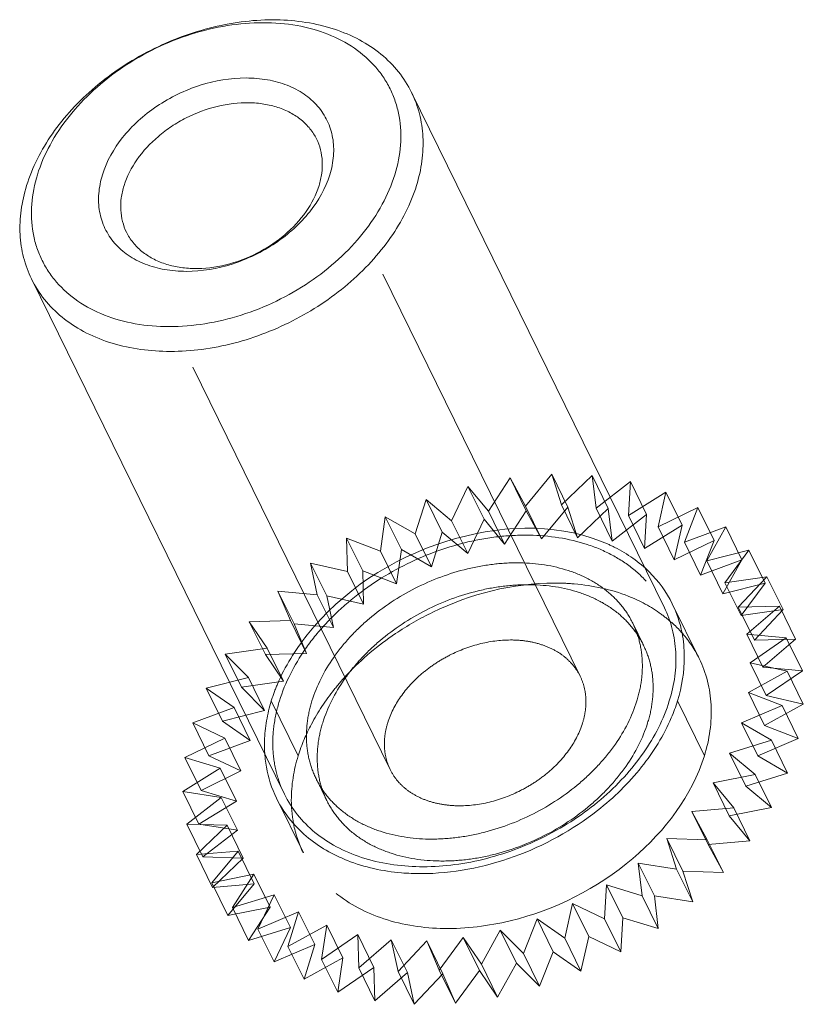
# Model space of a CAD drawing. Header units: millimetres. Extents: x 4497 to 11741, y 5958 to 12619.
# Tile 196 of 256: x 6384.58 to 6393.46, y 9941.67 to 9952.84. Entities that reach past the tile are written whole.
import ezdxf

# ---------------------------------------------------------------- set-up
doc = ezdxf.new("R2010")
doc.units = ezdxf.units.MM
doc.header["$LTSCALE"] = 0.8
doc.linetypes.add('HIDDEN', pattern=[9.525, 6.35, -3.175])
doc.layers.get('0').update_dxf_attribs({"linetype": 'CONTINUOUS', "lineweight": 0})
doc.layers.add('3', color=5, linetype='HIDDEN', lineweight=0)

msp = doc.modelspace()

# ---------------------------------------------------------------- linework, layer by layer
at = {"linetype": 'Continuous'}
for p, q in [((6391.889, 9946.171), (6389.022, 9952.014)), ((6387.58, 9944.057), (6384.713, 9949.9))]:
    msp.add_line(p, q, dxfattribs=at)
for centre, radius, start, end in [((6390.788, 9945.633), 1.326, 10.9238, 26.0758), ((6388.787, 9944.611), 1.432, 184.0022, 186.3279), ((6388.739, 9944.606), 1.384, 186.3209, 190.0317), ((6388.68, 9944.598), 1.326, 206.2238, 220.9543)]:
    msp.add_arc(centre, radius, start, end, dxfattribs=at)
for points, knots in [([(6384.657, 9950.957), (6384.722, 9951.166), (6384.879, 9951.471), (6385.168, 9951.829), (6385.523, 9952.169), (6386.051, 9952.517), (6386.643, 9952.738), (6387.13, 9952.826), (6387.594, 9952.851), (6388.04, 9952.785), (6388.431, 9952.621), (6388.679, 9952.458), (6388.881, 9952.255), (6388.982, 9952.097), (6389.022, 9952.014)], [0, 0, 0, 0, 0.120789, 0.185741, 0.25306, 0.39182, 0.53099, 0.598791, 0.664373, 0.78666, 0.843391, 0.89737, 0.949254, 1, 1, 1, 1]), ([(6384.78, 9951.081), (6384.816, 9951.198), (6384.917, 9951.43), (6385.134, 9951.753), (6385.414, 9952.05), (6385.859, 9952.398), (6386.378, 9952.649), (6386.927, 9952.781), (6387.332, 9952.816), (6387.718, 9952.785), (6388.071, 9952.688), (6388.378, 9952.529), (6388.585, 9952.346), (6388.713, 9952.177), (6388.79, 9952.04), (6388.848, 9951.894), (6388.899, 9951.688), (6388.911, 9951.41), (6388.867, 9951.191), (6388.833, 9951.081)], [0, 0, 0, 0, 0.061108, 0.126074, 0.194396, 0.265151, 0.40875, 0.479344, 0.547414, 0.612073, 0.67285, 0.729835, 0.783767, 0.810055, 0.836133, 0.862231, 0.888576, 0.942717, 1, 1, 1, 1]), ([(6385.517, 9951.081), (6385.564, 9951.234), (6385.69, 9951.453), (6385.92, 9951.698), (6386.132, 9951.863), (6386.369, 9951.999), (6386.702, 9952.132), (6387.052, 9952.192), (6387.387, 9952.165), (6387.611, 9952.104), (6387.806, 9952.003), (6387.963, 9951.865), (6388.075, 9951.695), (6388.137, 9951.5), (6388.146, 9951.291), (6388.117, 9951.151), (6388.096, 9951.081)], [0, 0, 0, 0, 0.125633, 0.194013, 0.264828, 0.336896, 0.408907, 0.54728, 0.611992, 0.67282, 0.729851, 0.783827, 0.836119, 0.888488, 0.942674, 1, 1, 1, 1]), ([(6389.022, 9952.014), (6389.06, 9951.937), (6389.121, 9951.772), (6389.16, 9951.507), (6389.148, 9951.231), (6389.106, 9951.048), (6389.078, 9950.957)], [0, 0, 0, 0, 0.23909, 0.482919, 0.735593, 1, 1, 1, 1]), ([(6385.762, 9950.957), (6385.795, 9951.062), (6385.902, 9951.269), (6386.103, 9951.484), (6386.3, 9951.632), (6386.518, 9951.759), (6386.811, 9951.868), (6387.116, 9951.906), (6387.347, 9951.887), (6387.506, 9951.849), (6387.649, 9951.789), (6387.773, 9951.707), (6387.874, 9951.606), (6387.925, 9951.527), (6387.945, 9951.486)], [0, 0, 0, 0, 0.120782, 0.252774, 0.321801, 0.391766, 0.530929, 0.66404, 0.726876, 0.786667, 0.843396, 0.897373, 0.949255, 1, 1, 1, 1]), ([(6387.945, 9951.486), (6387.964, 9951.447), (6387.994, 9951.364), (6388.014, 9951.232), (6388.008, 9951.094), (6387.987, 9951.003), (6387.973, 9950.957)], [0, 0, 0, 0, 0.239106, 0.482922, 0.735606, 1, 1, 1, 1]), ([(6388.833, 9951.081), (6388.797, 9950.965), (6388.696, 9950.733), (6388.479, 9950.41), (6388.199, 9950.113), (6387.754, 9949.765), (6387.235, 9949.514), (6386.686, 9949.382), (6386.281, 9949.347), (6385.895, 9949.378), (6385.542, 9949.475), (6385.235, 9949.634), (6385.028, 9949.817), (6384.9, 9949.986), (6384.823, 9950.123), (6384.765, 9950.268), (6384.714, 9950.475), (6384.702, 9950.753), (6384.746, 9950.972), (6384.78, 9951.081)], [0, 0, 0, 0, 0.061108, 0.126074, 0.194396, 0.265151, 0.40875, 0.479344, 0.547414, 0.612073, 0.67285, 0.729835, 0.783767, 0.810055, 0.836133, 0.862231, 0.888576, 0.942717, 1, 1, 1, 1]), ([(6388.096, 9951.081), (6388.049, 9950.929), (6387.923, 9950.709), (6387.693, 9950.465), (6387.481, 9950.3), (6387.244, 9950.164), (6386.911, 9950.031), (6386.561, 9949.971), (6386.226, 9949.998), (6386.002, 9950.059), (6385.807, 9950.16), (6385.65, 9950.298), (6385.538, 9950.468), (6385.476, 9950.663), (6385.468, 9950.872), (6385.496, 9951.012), (6385.517, 9951.081)], [0, 0, 0, 0, 0.125633, 0.194013, 0.264828, 0.336896, 0.408907, 0.54728, 0.611992, 0.67282, 0.729851, 0.783827, 0.836119, 0.888488, 0.942674, 1, 1, 1, 1]), ([(6384.713, 9949.9), (6384.675, 9949.977), (6384.614, 9950.142), (6384.575, 9950.407), (6384.588, 9950.683), (6384.629, 9950.866), (6384.657, 9950.957)], [0, 0, 0, 0, 0.239091, 0.482919, 0.735586, 1, 1, 1, 1]), ([(6389.078, 9950.957), (6389.013, 9950.748), (6388.856, 9950.443), (6388.567, 9950.086), (6388.212, 9949.745), (6387.684, 9949.398), (6387.092, 9949.176), (6386.605, 9949.088), (6386.141, 9949.064), (6385.695, 9949.129), (6385.304, 9949.293), (6385.056, 9949.457), (6384.854, 9949.659), (6384.753, 9949.817), (6384.713, 9949.9)], [0, 0, 0, 0, 0.120788, 0.185741, 0.25306, 0.39182, 0.53099, 0.598791, 0.664373, 0.78666, 0.843391, 0.89737, 0.949254, 1, 1, 1, 1]), ([(6385.79, 9950.428), (6385.771, 9950.467), (6385.741, 9950.55), (6385.721, 9950.682), (6385.728, 9950.82), (6385.748, 9950.912), (6385.762, 9950.957)], [0, 0, 0, 0, 0.239099, 0.482927, 0.735627, 1, 1, 1, 1]), ([(6387.973, 9950.957), (6387.94, 9950.853), (6387.833, 9950.645), (6387.632, 9950.43), (6387.435, 9950.283), (6387.217, 9950.155), (6386.924, 9950.046), (6386.619, 9950.008), (6386.388, 9950.028), (6386.229, 9950.065), (6386.086, 9950.125), (6385.962, 9950.207), (6385.861, 9950.308), (6385.81, 9950.387), (6385.79, 9950.428)], [0, 0, 0, 0, 0.120781, 0.252773, 0.321801, 0.391765, 0.530929, 0.664039, 0.726875, 0.786667, 0.843395, 0.897372, 0.949254, 1, 1, 1, 1]), ([(6391.889, 9946.171), (6391.927, 9946.094), (6391.988, 9945.929), (6392.027, 9945.664), (6392.015, 9945.388), (6391.974, 9945.205), (6391.945, 9945.114)], [0, 0, 0, 0, 0.239087, 0.482911, 0.735584, 1, 1, 1, 1]), ([(6387.58, 9944.057), (6387.621, 9943.974), (6387.722, 9943.816), (6387.924, 9943.614), (6388.171, 9943.45), (6388.562, 9943.286), (6389.009, 9943.221), (6389.472, 9943.245), (6389.959, 9943.333), (6390.552, 9943.555), (6391.079, 9943.902), (6391.435, 9944.243), (6391.723, 9944.6), (6391.881, 9944.905), (6391.945, 9945.114)], [0, 0, 0, 0, 0.050746, 0.10263, 0.156609, 0.21334, 0.335627, 0.401209, 0.46901, 0.608179, 0.746939, 0.814256, 0.879209, 1, 1, 1, 1]), ([(6392.038, 9945.114), (6392.018, 9945.049), (6391.918, 9944.781), (6391.766, 9944.535), (6391.631, 9944.365)], [0, 0, 0, 0, 0.238075, 1, 1, 1, 1]), ([(6391.631, 9944.365), (6391.485, 9944.181), (6390.808, 9943.521), (6389.838, 9943.156), (6389.13, 9943.156)], [0, 0, 0, 0, 0.248305, 1, 1, 1, 1]), ([(6388.295, 9943.305), (6388.234, 9943.329), (6388.006, 9943.433), (6387.8, 9943.589), (6387.679, 9943.729)], [0, 0, 0, 0, 0.261746, 1, 1, 1, 1]), ([(6389.13, 9943.156), (6389.055, 9943.156), (6388.772, 9943.167), (6388.489, 9943.228), (6388.295, 9943.305)], [0, 0, 0, 0, 0.261968, 1, 1, 1, 1])]:
    msp.add_open_spline(points, degree=3, knots=knots, dxfattribs=at)
for points in [[(6391.717, 9946.578), (6391.823, 9946.473), (6391.913, 9946.349), (6391.979, 9946.216)], [(6392.09, 9945.884), (6392.107, 9945.796), (6392.115, 9945.707), (6392.115, 9945.618)], [(6392.115, 9945.618), (6392.116, 9945.448), (6392.088, 9945.276), (6392.038, 9945.114)], [(6387.491, 9944.012), (6387.436, 9944.123), (6387.397, 9944.243), (6387.376, 9944.365)]]:
    msp.add_open_spline(points, degree=3, dxfattribs=at)
at = {"layer": '3'}
for p, q in [((6390.934, 9945.394), (6387.945, 9951.486)), ((6388.78, 9944.337), (6385.79, 9950.428)), ((6390.313, 9947.324), (6390.612, 9947.684)), ((6390.795, 9947.311), (6390.612, 9947.684)), ((6390.612, 9947.684), (6390.722, 9947.336)), ((6389.895, 9947.264), (6390.139, 9947.642)), ((6390.139, 9947.642), (6390.313, 9947.324)), ((6390.322, 9947.27), (6390.139, 9947.642)), ((6390.722, 9947.336), (6391.07, 9947.67)), ((6391.253, 9947.297), (6391.07, 9947.67)), ((6391.07, 9947.67), (6391.114, 9947.3)), ((6391.114, 9947.3), (6391.505, 9947.602)), ((6391.505, 9947.602), (6391.482, 9947.217)), ((6391.688, 9947.229), (6391.505, 9947.602)), ((6389.476, 9947.158), (6389.661, 9947.547)), ((6389.661, 9947.547), (6389.895, 9947.264)), ((6389.844, 9947.174), (6389.661, 9947.547)), ((6391.482, 9947.217), (6391.907, 9947.48)), ((6391.907, 9947.48), (6391.818, 9947.088)), ((6392.09, 9947.107), (6391.907, 9947.48)), ((6389.065, 9947.007), (6389.187, 9947.4)), ((6389.37, 9947.027), (6389.187, 9947.4)), ((6389.187, 9947.4), (6389.476, 9947.158)), ((6389.895, 9947.264), (6390.078, 9946.891)), ((6390.078, 9946.891), (6390.322, 9947.27)), ((6390.313, 9947.324), (6390.496, 9946.951)), ((6390.322, 9947.27), (6390.496, 9946.951)), ((6390.496, 9946.951), (6390.795, 9947.311)), ((6390.722, 9947.336), (6390.905, 9946.963)), ((6390.795, 9947.311), (6390.905, 9946.963)), ((6390.905, 9946.963), (6391.253, 9947.297)), ((6391.114, 9947.3), (6391.297, 9946.927)), ((6391.253, 9947.297), (6391.297, 9946.927)), ((6391.818, 9947.088), (6392.27, 9947.308)), ((6392.27, 9947.308), (6392.116, 9946.915)), ((6392.453, 9946.935), (6392.27, 9947.308)), ((6388.669, 9946.814), (6388.725, 9947.203)), ((6388.908, 9946.83), (6388.725, 9947.203)), ((6388.725, 9947.203), (6389.065, 9947.007)), ((6389.476, 9947.158), (6389.659, 9946.785)), ((6389.659, 9946.785), (6389.844, 9947.174)), ((6389.844, 9947.174), (6390.078, 9946.891)), ((6391.297, 9946.927), (6391.688, 9947.229)), ((6391.482, 9947.217), (6391.665, 9946.844)), ((6391.688, 9947.229), (6391.665, 9946.844)), ((6389.248, 9946.634), (6389.37, 9947.027)), ((6389.37, 9947.027), (6389.659, 9946.785)), ((6391.665, 9946.844), (6392.09, 9947.107)), ((6391.818, 9947.088), (6392.001, 9946.715)), ((6392.09, 9947.107), (6392.001, 9946.715)), ((6392.116, 9946.915), (6392.585, 9947.088)), ((6392.585, 9947.088), (6392.37, 9946.703)), ((6392.768, 9946.715), (6392.585, 9947.088)), ((6388.296, 9946.583), (6388.286, 9946.961)), ((6388.469, 9946.588), (6388.286, 9946.961)), ((6388.286, 9946.961), (6388.669, 9946.814)), ((6389.065, 9947.007), (6389.248, 9946.634)), ((6392.001, 9946.715), (6392.453, 9946.935)), ((6392.116, 9946.915), (6392.299, 9946.542)), ((6392.453, 9946.935), (6392.299, 9946.542)), ((6388.669, 9946.814), (6388.852, 9946.441)), ((6388.852, 9946.441), (6388.908, 9946.83)), ((6388.908, 9946.83), (6389.248, 9946.634)), ((6392.37, 9946.703), (6392.847, 9946.824)), ((6392.847, 9946.824), (6392.575, 9946.455)), ((6393.031, 9946.451), (6392.847, 9946.824)), ((6388.06, 9946.305), (6387.877, 9946.678)), ((6387.954, 9946.319), (6387.877, 9946.678)), ((6387.877, 9946.678), (6388.296, 9946.583)), ((6392.299, 9946.542), (6392.768, 9946.715)), ((6392.37, 9946.703), (6392.553, 9946.33)), ((6392.768, 9946.715), (6392.553, 9946.33)), ((6388.296, 9946.583), (6388.479, 9946.21)), ((6388.479, 9946.21), (6388.469, 9946.588)), ((6388.469, 9946.588), (6388.852, 9946.441)), ((6392.575, 9946.455), (6393.052, 9946.523)), ((6392.575, 9946.455), (6392.758, 9946.082)), ((6393.052, 9946.523), (6392.727, 9946.176)), ((6393.235, 9946.15), (6393.052, 9946.523)), ((6387.69, 9945.987), (6387.507, 9946.36)), ((6387.649, 9946.026), (6387.507, 9946.36)), ((6387.507, 9946.36), (6387.954, 9946.319)), ((6392.553, 9946.33), (6393.031, 9946.451)), ((6393.031, 9946.451), (6392.758, 9946.082)), ((6387.954, 9946.319), (6388.137, 9945.946)), ((6388.137, 9945.946), (6388.06, 9946.305)), ((6388.06, 9946.305), (6388.479, 9946.21)), ((6391.979, 9946.215), (6392.284, 9945.594)), ((6392.727, 9946.176), (6393.194, 9946.189)), ((6392.727, 9946.176), (6392.91, 9945.803)), ((6392.758, 9946.082), (6393.235, 9946.15)), ((6393.194, 9946.189), (6392.823, 9945.871)), ((6393.235, 9946.15), (6392.91, 9945.803)), ((6393.377, 9945.816), (6393.194, 9946.189)), ((6387.182, 9946.012), (6387.649, 9946.026)), ((6387.386, 9945.711), (6387.182, 9946.012)), ((6387.365, 9945.639), (6387.182, 9946.012)), ((6387.649, 9946.026), (6387.832, 9945.653)), ((6387.832, 9945.653), (6387.69, 9945.987)), ((6387.69, 9945.987), (6388.137, 9945.946)), ((6391.652, 9945.746), (6391.53, 9945.995)), ((6392.823, 9945.871), (6393.006, 9945.498)), ((6392.823, 9945.871), (6393.271, 9945.83)), ((6393.271, 9945.83), (6392.862, 9945.547)), ((6392.91, 9945.803), (6393.377, 9945.816)), ((6393.377, 9945.816), (6393.006, 9945.498)), ((6393.454, 9945.457), (6393.271, 9945.83)), ((6386.91, 9945.643), (6387.386, 9945.711)), ((6387.386, 9945.711), (6387.569, 9945.338)), ((6387.172, 9945.379), (6386.91, 9945.643)), ((6387.093, 9945.27), (6386.91, 9945.643)), ((6387.365, 9945.639), (6387.832, 9945.653)), ((6387.569, 9945.338), (6387.365, 9945.639)), ((6393.281, 9945.452), (6392.842, 9945.209)), ((6392.862, 9945.547), (6393.045, 9945.174)), ((6392.862, 9945.547), (6393.281, 9945.452)), ((6393.006, 9945.498), (6393.454, 9945.457)), ((6393.454, 9945.457), (6393.045, 9945.174)), ((6393.464, 9945.079), (6393.281, 9945.452)), ((6386.695, 9945.258), (6387.172, 9945.379)), ((6387.093, 9945.27), (6387.569, 9945.338)), ((6387.172, 9945.379), (6387.355, 9945.006)), ((6387.01, 9945.038), (6386.695, 9945.258)), ((6386.878, 9944.885), (6386.695, 9945.258)), ((6387.355, 9945.006), (6387.093, 9945.27)), ((6392.842, 9945.209), (6393.025, 9944.836)), ((6392.842, 9945.209), (6393.225, 9945.062)), ((6393.045, 9945.174), (6393.464, 9945.079)), ((6386.541, 9944.865), (6387.01, 9945.038)), ((6386.878, 9944.885), (6387.355, 9945.006)), ((6387.01, 9945.038), (6387.193, 9944.665)), ((6387.737, 9944.492), (6387.432, 9945.114)), ((6392.343, 9944.492), (6392.038, 9945.114)), ((6393.225, 9945.062), (6392.764, 9944.865)), ((6393.464, 9945.079), (6393.025, 9944.836)), ((6393.408, 9944.689), (6393.225, 9945.062)), ((6386.904, 9944.693), (6386.541, 9944.865)), ((6386.724, 9944.492), (6386.541, 9944.865)), ((6387.193, 9944.665), (6386.878, 9944.885)), ((6392.764, 9944.865), (6392.947, 9944.492)), ((6392.764, 9944.865), (6393.104, 9944.669)), ((6393.025, 9944.836), (6393.408, 9944.689)), ((6386.452, 9944.473), (6386.904, 9944.693)), ((6386.904, 9944.693), (6387.087, 9944.32)), ((6393.104, 9944.669), (6392.629, 9944.521)), ((6393.408, 9944.689), (6392.947, 9944.492)), ((6393.287, 9944.296), (6393.104, 9944.669)), ((6386.724, 9944.492), (6387.193, 9944.665)), ((6386.854, 9944.351), (6386.452, 9944.473)), ((6386.635, 9944.1), (6386.452, 9944.473)), ((6387.087, 9944.32), (6386.724, 9944.492)), ((6392.629, 9944.521), (6392.812, 9944.148)), ((6392.629, 9944.521), (6392.919, 9944.279)), ((6392.947, 9944.492), (6393.287, 9944.296)), ((6386.429, 9944.088), (6386.854, 9944.351)), ((6386.854, 9944.351), (6387.038, 9943.978)), ((6386.635, 9944.1), (6387.087, 9944.32)), ((6388.061, 9943.984), (6387.939, 9944.233)), ((6392.919, 9944.279), (6392.441, 9944.184)), ((6393.287, 9944.296), (6392.812, 9944.148)), ((6393.102, 9943.906), (6392.919, 9944.279)), ((6392.441, 9944.184), (6392.675, 9943.901)), ((6392.441, 9944.184), (6392.624, 9943.811)), ((6392.812, 9944.148), (6393.102, 9943.906)), ((6386.612, 9943.715), (6386.429, 9944.088)), ((6386.864, 9944.02), (6386.429, 9944.088)), ((6386.473, 9943.718), (6386.864, 9944.02)), ((6387.038, 9943.978), (6386.635, 9944.1)), ((6386.864, 9944.02), (6387.047, 9943.647)), ((6387.491, 9944.013), (6387.796, 9943.391)), ((6386.612, 9943.715), (6387.038, 9943.978)), ((6392.675, 9943.901), (6392.202, 9943.86)), ((6393.102, 9943.906), (6392.624, 9943.811)), ((6392.858, 9943.528), (6392.675, 9943.901)), ((6392.202, 9943.86), (6392.376, 9943.541)), ((6392.202, 9943.86), (6392.385, 9943.487)), ((6392.624, 9943.811), (6392.858, 9943.528)), ((6386.656, 9943.345), (6386.473, 9943.718)), ((6386.931, 9943.705), (6386.473, 9943.718)), ((6386.583, 9943.371), (6386.931, 9943.705)), ((6387.047, 9943.647), (6386.612, 9943.715)), ((6386.931, 9943.705), (6387.114, 9943.332)), ((6386.656, 9943.345), (6387.047, 9943.647)), ((6391.917, 9943.555), (6392.1, 9943.182)), ((6391.917, 9943.555), (6392.027, 9943.208)), ((6392.376, 9943.541), (6391.917, 9943.555)), ((6392.559, 9943.168), (6392.376, 9943.541)), ((6392.858, 9943.528), (6392.385, 9943.487)), ((6392.385, 9943.487), (6392.559, 9943.168)), ((6387.056, 9943.412), (6386.583, 9943.371)), ((6386.766, 9942.998), (6386.583, 9943.371)), ((6387.114, 9943.332), (6386.656, 9943.345)), ((6386.757, 9943.053), (6387.056, 9943.412)), ((6386.766, 9942.998), (6387.114, 9943.332)), ((6387.056, 9943.412), (6387.239, 9943.039)), ((6391.593, 9943.276), (6391.776, 9942.903)), ((6391.593, 9943.276), (6391.637, 9942.906)), ((6392.027, 9943.208), (6391.593, 9943.276)), ((6387.235, 9943.148), (6386.757, 9943.053)), ((6386.991, 9942.77), (6387.235, 9943.148)), ((6387.235, 9943.148), (6387.418, 9942.775)), ((6392.21, 9942.835), (6392.027, 9943.208)), ((6392.1, 9943.182), (6392.21, 9942.835)), ((6392.559, 9943.168), (6392.1, 9943.182)), ((6386.94, 9942.68), (6386.757, 9943.053)), ((6387.239, 9943.039), (6386.766, 9942.998)), ((6386.94, 9942.68), (6387.239, 9943.039)), ((6391.234, 9943.028), (6391.212, 9942.643)), ((6391.637, 9942.906), (6391.234, 9943.028)), ((6391.234, 9943.028), (6391.417, 9942.655)), ((6387.465, 9942.917), (6386.991, 9942.77)), ((6387.28, 9942.527), (6387.465, 9942.917)), ((6387.465, 9942.917), (6387.648, 9942.544)), ((6391.82, 9942.533), (6391.637, 9942.906)), ((6391.776, 9942.903), (6391.82, 9942.533)), ((6392.21, 9942.835), (6391.776, 9942.903)), ((6387.418, 9942.775), (6386.94, 9942.68)), ((6387.174, 9942.397), (6387.418, 9942.775)), ((6390.849, 9942.816), (6390.76, 9942.423)), ((6391.212, 9942.643), (6390.849, 9942.816)), ((6390.849, 9942.816), (6391.032, 9942.443)), ((6387.174, 9942.397), (6386.991, 9942.77)), ((6387.742, 9942.724), (6387.28, 9942.527)), ((6387.62, 9942.331), (6387.742, 9942.724)), ((6387.742, 9942.724), (6387.925, 9942.351)), ((6388.06, 9942.573), (6387.62, 9942.331)), ((6388.003, 9942.183), (6388.06, 9942.573)), ((6388.06, 9942.573), (6388.243, 9942.2)), ((6390.445, 9942.643), (6390.291, 9942.251)), ((6390.76, 9942.423), (6390.445, 9942.643)), ((6390.445, 9942.643), (6390.628, 9942.27)), ((6391.395, 9942.27), (6391.212, 9942.643)), ((6391.417, 9942.655), (6391.395, 9942.27)), ((6391.82, 9942.533), (6391.417, 9942.655)), ((6387.648, 9942.544), (6387.174, 9942.397)), ((6387.463, 9942.155), (6387.28, 9942.527)), ((6387.463, 9942.155), (6387.648, 9942.544)), ((6388.412, 9942.466), (6388.003, 9942.183)), ((6388.423, 9942.088), (6388.412, 9942.466)), ((6388.412, 9942.466), (6388.595, 9942.093)), ((6390.029, 9942.514), (6389.814, 9942.129)), ((6390.291, 9942.251), (6390.029, 9942.514)), ((6390.029, 9942.514), (6390.212, 9942.141)), ((6391.032, 9942.443), (6390.943, 9942.05)), ((6391.395, 9942.27), (6391.032, 9942.443)), ((6387.925, 9942.351), (6387.463, 9942.155)), ((6387.803, 9941.958), (6387.62, 9942.331)), ((6387.803, 9941.958), (6387.925, 9942.351)), ((6388.793, 9942.406), (6388.423, 9942.088)), ((6388.793, 9942.406), (6388.976, 9942.034)), ((6388.87, 9942.047), (6388.793, 9942.406)), ((6389.195, 9942.394), (6388.87, 9942.047)), ((6389.195, 9942.394), (6389.378, 9942.021)), ((6389.337, 9942.061), (6389.195, 9942.394)), ((6389.609, 9942.431), (6389.337, 9942.061)), ((6389.814, 9942.129), (6389.609, 9942.431)), ((6389.609, 9942.431), (6389.792, 9942.058)), ((6390.943, 9942.05), (6390.76, 9942.423)), ((6390.474, 9941.878), (6390.291, 9942.251)), ((6390.628, 9942.27), (6390.474, 9941.878)), ((6390.943, 9942.05), (6390.628, 9942.27)), ((6388.243, 9942.2), (6387.803, 9941.958)), ((6388.187, 9941.81), (6388.003, 9942.183)), ((6388.187, 9941.81), (6388.243, 9942.2)), ((6389.997, 9941.756), (6389.814, 9942.129)), ((6390.212, 9942.141), (6389.997, 9941.756)), ((6390.474, 9941.878), (6390.212, 9942.141)), ((6388.595, 9942.093), (6388.187, 9941.81)), ((6388.606, 9941.715), (6388.423, 9942.088)), ((6388.606, 9941.715), (6388.595, 9942.093)), ((6388.976, 9942.034), (6388.606, 9941.715)), ((6389.053, 9941.674), (6388.87, 9942.047)), ((6389.053, 9941.674), (6388.976, 9942.034)), ((6389.378, 9942.021), (6389.053, 9941.674)), ((6389.52, 9941.688), (6389.337, 9942.061)), ((6389.52, 9941.688), (6389.378, 9942.021)), ((6389.792, 9942.058), (6389.52, 9941.688)), ((6389.997, 9941.756), (6389.792, 9942.058))]:
    msp.add_line(p, q, dxfattribs=at)
for centre, radius, start, end in [((6390.977, 9944.89), 1.492, 47.3247, 54.0838), ((6391.045, 9944.964), 1.393, 40.9785, 47.3093), ((6391.095, 9945.008), 1.326, 26.2238, 40.9543), ((6389.141, 9943.993), 1.482, 180.1582, 184.4798), ((6389.053, 9943.986), 1.393, 184.4639, 190.8925), ((6388.986, 9943.974), 1.326, 190.9238, 206.0758)]:
    msp.add_arc(centre, radius, start, end, dxfattribs=at)
for points, knots in [([(6387.839, 9945.863), (6388.233, 9946.358), (6389.306, 9947.069), (6390.629, 9947.139), (6391.175, 9946.923)], [0, 0, 0, 0, 0.518435, 1, 1, 1, 1]), ([(6387.524, 9945.114), (6387.589, 9945.323), (6387.747, 9945.628), (6388.035, 9945.985), (6388.391, 9946.326), (6388.918, 9946.673), (6389.51, 9946.895), (6389.998, 9946.983), (6390.461, 9947.007), (6390.908, 9946.942), (6391.298, 9946.778), (6391.546, 9946.614), (6391.748, 9946.412), (6391.849, 9946.254), (6391.889, 9946.171)], [0, 0, 0, 0, 0.120791, 0.185744, 0.253061, 0.391821, 0.53099, 0.598791, 0.664373, 0.78666, 0.843391, 0.89737, 0.949254, 1, 1, 1, 1]), ([(6391.175, 9946.923), (6391.227, 9946.903), (6391.423, 9946.815), (6391.603, 9946.69), (6391.717, 9946.578)], [0, 0, 0, 0, 0.260111, 1, 1, 1, 1]), ([(6387.893, 9945.114), (6387.947, 9945.288), (6388.078, 9945.543), (6388.318, 9945.84), (6388.615, 9946.124), (6389.054, 9946.414), (6389.548, 9946.598), (6389.954, 9946.671), (6390.34, 9946.692), (6390.712, 9946.637), (6391.038, 9946.5), (6391.244, 9946.364), (6391.413, 9946.196), (6391.497, 9946.064), (6391.53, 9945.995)], [0, 0, 0, 0, 0.120793, 0.185745, 0.253064, 0.391824, 0.530993, 0.598794, 0.664376, 0.786661, 0.843392, 0.897371, 0.949254, 1, 1, 1, 1]), ([(6388.015, 9944.865), (6388.069, 9945.04), (6388.2, 9945.294), (6388.44, 9945.592), (6388.737, 9945.875), (6389.176, 9946.165), (6389.67, 9946.349), (6390.076, 9946.423), (6390.462, 9946.443), (6390.834, 9946.389), (6391.16, 9946.252), (6391.366, 9946.116), (6391.535, 9945.947), (6391.619, 9945.815), (6391.652, 9945.746)], [0, 0, 0, 0, 0.120793, 0.185745, 0.253064, 0.391824, 0.530993, 0.598794, 0.664376, 0.786661, 0.843392, 0.897371, 0.949254, 1, 1, 1, 1]), ([(6388.84, 9945.877), (6388.975, 9945.968), (6389.527, 9946.285), (6390.172, 9946.451), (6390.645, 9946.451)], [0, 0, 0, 0, 0.256167, 1, 1, 1, 1]), ([(6390.645, 9946.451), (6390.719, 9946.451), (6391.003, 9946.439), (6391.286, 9946.379), (6391.48, 9946.302)], [0, 0, 0, 0, 0.261968, 1, 1, 1, 1]), ([(6391.53, 9945.995), (6391.562, 9945.93), (6391.613, 9945.793), (6391.645, 9945.573), (6391.635, 9945.343), (6391.601, 9945.19), (6391.577, 9945.114)], [0, 0, 0, 0, 0.239088, 0.482907, 0.735594, 1, 1, 1, 1]), ([(6387.432, 9945.114), (6387.452, 9945.179), (6387.551, 9945.447), (6387.704, 9945.693), (6387.839, 9945.863)], [0, 0, 0, 0, 0.238075, 1, 1, 1, 1]), ([(6388.144, 9945.242), (6388.192, 9945.302), (6388.398, 9945.54), (6388.642, 9945.744), (6388.84, 9945.877)], [0, 0, 0, 0, 0.243529, 1, 1, 1, 1]), ([(6390.934, 9945.394), (6390.914, 9945.435), (6390.864, 9945.514), (6390.763, 9945.616), (6390.639, 9945.697), (6390.496, 9945.757), (6390.337, 9945.795), (6390.105, 9945.814), (6389.8, 9945.777), (6389.507, 9945.667), (6389.289, 9945.54), (6389.092, 9945.392), (6388.891, 9945.177), (6388.784, 9944.97), (6388.752, 9944.865)], [0, 0, 0, 0, 0.050744, 0.102626, 0.156602, 0.21333, 0.27312, 0.335956, 0.469066, 0.608229, 0.678194, 0.74722, 0.879209, 1, 1, 1, 1]), ([(6391.652, 9945.746), (6391.684, 9945.682), (6391.735, 9945.544), (6391.767, 9945.324), (6391.757, 9945.094), (6391.723, 9944.941), (6391.699, 9944.865)], [0, 0, 0, 0, 0.239088, 0.482907, 0.735594, 1, 1, 1, 1]), ([(6392.284, 9945.594), (6392.364, 9945.432), (6392.457, 9945.056), (6392.4, 9944.677), (6392.343, 9944.492)], [0, 0, 0, 0, 0.483006, 1, 1, 1, 1]), ([(6390.962, 9944.865), (6390.976, 9944.911), (6390.997, 9945.003), (6391.003, 9945.141), (6390.984, 9945.273), (6390.953, 9945.355), (6390.934, 9945.394)], [0, 0, 0, 0, 0.264379, 0.517104, 0.760909, 1, 1, 1, 1]), ([(6387.358, 9944.511), (6387.355, 9944.56), (6387.351, 9944.764), (6387.387, 9944.967), (6387.432, 9945.114)], [0, 0, 0, 0, 0.242712, 1, 1, 1, 1]), ([(6387.524, 9945.114), (6387.496, 9945.023), (6387.455, 9944.84), (6387.442, 9944.564), (6387.482, 9944.299), (6387.542, 9944.134), (6387.58, 9944.057)], [0, 0, 0, 0, 0.264416, 0.517089, 0.760913, 1, 1, 1, 1]), ([(6387.893, 9945.114), (6387.869, 9945.038), (6387.835, 9944.885), (6387.825, 9944.655), (6387.857, 9944.435), (6387.908, 9944.298), (6387.939, 9944.233)], [0, 0, 0, 0, 0.264406, 0.517093, 0.760912, 1, 1, 1, 1]), ([(6387.939, 9944.233), (6387.973, 9944.164), (6388.057, 9944.032), (6388.226, 9943.864), (6388.432, 9943.728), (6388.758, 9943.591), (6389.13, 9943.536), (6389.516, 9943.557), (6389.922, 9943.63), (6390.415, 9943.814), (6390.855, 9944.104), (6391.151, 9944.388), (6391.392, 9944.685), (6391.523, 9944.94), (6391.577, 9945.114)], [0, 0, 0, 0, 0.050746, 0.102629, 0.156608, 0.213339, 0.335624, 0.401206, 0.469007, 0.608176, 0.746936, 0.814255, 0.879207, 1, 1, 1, 1]), ([(6388.015, 9944.865), (6387.991, 9944.789), (6387.957, 9944.637), (6387.947, 9944.407), (6387.979, 9944.186), (6388.03, 9944.049), (6388.061, 9943.984)], [0, 0, 0, 0, 0.264406, 0.517093, 0.760912, 1, 1, 1, 1]), ([(6388.061, 9943.984), (6388.095, 9943.916), (6388.179, 9943.784), (6388.348, 9943.615), (6388.554, 9943.479), (6388.88, 9943.342), (6389.252, 9943.288), (6389.638, 9943.308), (6390.044, 9943.381), (6390.538, 9943.566), (6390.977, 9943.855), (6391.273, 9944.139), (6391.514, 9944.437), (6391.645, 9944.691), (6391.699, 9944.865)], [0, 0, 0, 0, 0.050746, 0.102629, 0.156608, 0.213339, 0.335624, 0.401206, 0.469007, 0.608176, 0.746936, 0.814255, 0.879207, 1, 1, 1, 1]), ([(6388.752, 9944.865), (6388.738, 9944.82), (6388.717, 9944.728), (6388.711, 9944.59), (6388.73, 9944.458), (6388.761, 9944.375), (6388.78, 9944.337)], [0, 0, 0, 0, 0.264379, 0.517104, 0.760909, 1, 1, 1, 1]), ([(6388.78, 9944.337), (6388.8, 9944.295), (6388.85, 9944.216), (6388.951, 9944.115), (6389.075, 9944.034), (6389.218, 9943.973), (6389.377, 9943.936), (6389.609, 9943.916), (6389.913, 9943.954), (6390.207, 9944.064), (6390.425, 9944.191), (6390.622, 9944.338), (6390.823, 9944.553), (6390.93, 9944.761), (6390.962, 9944.865)], [0, 0, 0, 0, 0.050744, 0.102626, 0.156602, 0.21333, 0.27312, 0.335956, 0.469066, 0.608229, 0.678194, 0.74722, 0.879209, 1, 1, 1, 1]), ([(6392.343, 9944.492), (6392.203, 9944.041), (6391.564, 9943.202), (6390.416, 9942.627), (6389.411, 9942.501), (6388.718, 9942.602), (6388.144, 9942.896), (6387.881, 9943.218), (6387.796, 9943.391)], [0, 0, 0, 0, 0.251847, 0.529552, 0.663468, 0.78649, 0.897386, 1, 1, 1, 1])]:
    msp.add_open_spline(points, degree=3, knots=knots, dxfattribs=at)
for points in [[(6391.48, 9946.302), (6391.612, 9946.25), (6391.738, 9946.182), (6391.853, 9946.099)], [(6387.888, 9944.851), (6387.96, 9944.989), (6388.047, 9945.12), (6388.144, 9945.242)], [(6387.737, 9944.492), (6387.776, 9944.616), (6387.827, 9944.737), (6387.888, 9944.851)], [(6387.659, 9943.989), (6387.659, 9944.159), (6387.687, 9944.33), (6387.737, 9944.492)]]:
    msp.add_open_spline(points, degree=3, dxfattribs=at)

doc.saveas('drawing.dxf')
